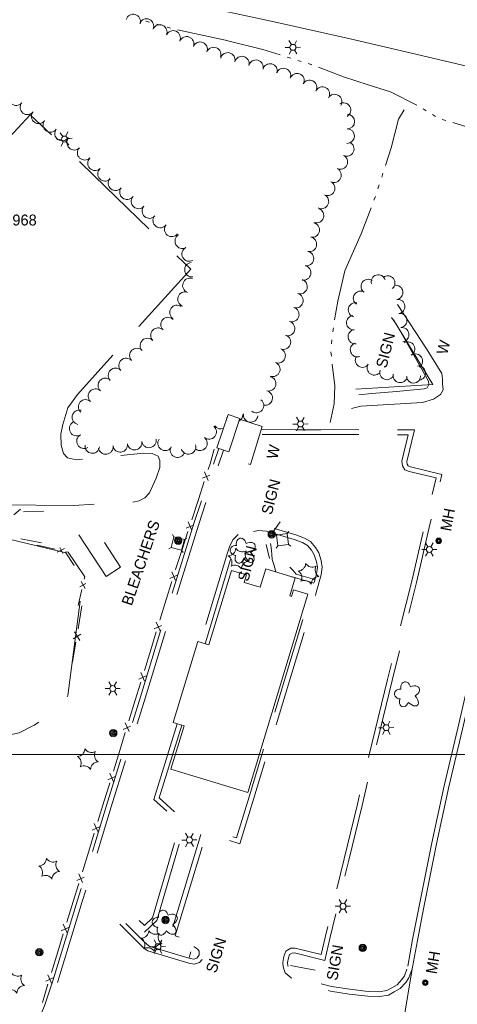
# Model space of a CAD drawing. Header units: feet. Extents: x 187981 to 190000, y 254469 to 257019.
# Tile 5 of 12: x 189061 to 189298, y 255365 to 255897. Entities that reach past the tile are written whole.
import ezdxf
from ezdxf.enums import TextEntityAlignment as Align

# ---------------------------------------------------------------- set-up
doc = ezdxf.new("R2010")
doc.units = ezdxf.units.FT
doc.header["$MEASUREMENT"] = 0
for name, pattern in [('DGN Style 3', [73.093715, 52.209797, -20.883919]), ('DGN Style 4', [83.587884, 41.767837, -20.883919, 0.05221, -20.883919]), ('DGN Style 5', [36.546858, 15.662939, -20.883919]), ('DGN Style 6', [99.303033, 0.05221, -20.883919, 36.546858, -20.883919, 0.05221, -20.883919])]:
    doc.linetypes.add(name, pattern=pattern)
for name, color, linetype, lineweight in [('E_BMGRD', 73, 'Egr', 0), ('E_DRN_Grate', 151, 'Continuous', 0), ('E_DWY', 73, 'DGN Style 3', 0), ('E_LAND_Vegetation', 21, 'Continuous', 0), ('E_MAP_GridLines', 251, 'Continuous', 0), ('E_MAP_PassPoints', 40, 'Continuous', 0), ('E_MISCPROP', 40, 'Continuous', 0), ('E_MISCPROP_HvyLine', 54, 'Continuous', 13), ('E_MISCPROP_Railing', 40, 'Continuous', 0), ('E_PATH_Sidewalk', 73, 'DGN Style 5', 0), ('E_RDWY', 40, 'Continuous', 13), ('E_UTL_AboveGroundPipe', 40, 'DGN Style 4', 0), ('E_WTR', 251, 'DGN Style 6', 0)]:
    doc.layers.add(name, color=color, linetype=linetype, lineweight=lineweight)
doc.styles.add('Style-IGR_FONT_0', font='IGR_FONT_0.shx')
doc.linetypes.add('Egr', pattern='A,0.1,[13,dgnlstyle-ewdotudls.shx,S=0.0004,R=0,X=0,Y=0],0.1', length=0.2)

# ---------------------------------------------------------------- blocks, each defined once
blk = doc.blocks.new('WAL')
at = {"layer": 'E_MISCPROP_Railing', "color": 40, "linetype": 'Continuous', "lineweight": 0, "style": 'Style-IGR_FONT_0'}
blk.add_text('W', height=1.8, rotation=0.0002, dxfattribs=at).set_placement((-0.69, -0.03), align=Align.MIDDLE_LEFT)
blk = doc.blocks.new('MHO_6')
at = {"layer": 'E_DRN_Grate', "color": 20, "linetype": 'Continuous', "lineweight": 0}
for centre, radius in [((0, 0.01), 0.45), ((0.01, 0.01), 0.365), ((0, 0.01), 0.29), ((0, 0), 0.182)]:
    blk.add_circle(centre, radius, dxfattribs=at)
blk = doc.blocks.new('MHT_7')
at = {"layer": 'E_DRN_Grate', "color": 20, "linetype": 'Continuous', "lineweight": 0, "style": 'Style-IGR_FONT_0'}
blk.add_text('MH', height=1.8, rotation=0.0001, dxfattribs=at).set_placement((-1.68, -0.92))
blk = doc.blocks.new('MHO_10')
at = {"layer": 'E_DRN_Grate', "color": 20, "linetype": 'Continuous', "lineweight": 0}
for centre, radius in [((0, 0.01), 0.45), ((0.01, 0.01), 0.365), ((0, 0.01), 0.29), ((0, 0), 0.182)]:
    blk.add_circle(centre, radius, dxfattribs=at)
blk = doc.blocks.new('MHT_11')
at = {"layer": 'E_DRN_Grate', "color": 20, "linetype": 'Continuous', "lineweight": 0, "style": 'Style-IGR_FONT_0'}
blk.add_text('MH', height=1.8, rotation=359.9999, dxfattribs=at).set_placement((-1.68, -0.92))
blk = doc.blocks.new('PED')
at = {"layer": 'E_UTL_AboveGroundPipe', "color": 101, "linetype": 'Continuous', "lineweight": 13}
for p, q in [((-0.91, 0.85), (-1.23, 1.17)), ((0.89, 0.85), (1.21, 1.17)), ((-1.23, -1.27), (-0.91, -0.95)), ((1.21, -1.27), (0.89, -0.95))]:
    blk.add_line(p, q, dxfattribs=at)
at = {"layer": 'E_UTL_AboveGroundPipe', "color": 101, "linetype": 'Continuous', "lineweight": 13, "flags": 128}
blk.add_lwpolyline([(-0.91, -0.95), (0.89, -0.95), (0.89, 0.85), (-0.91, 0.85)], close=True, dxfattribs=at)
blk = doc.blocks.new('POLE_1')
at = {"layer": 'E_MISCPROP', "color": 20, "linetype": 'Continuous', "lineweight": 0}
for centre, radius in [((0, 0.01), 0.605), ((0, 0.01), 0.456), ((0, 0), 0.303), ((0, 0), 0.151)]:
    blk.add_circle(centre, radius, dxfattribs=at)
blk = doc.blocks.new('LTP_1')
at = {"layer": 'E_MISCPROP', "color": 20, "linetype": 'Continuous', "lineweight": 0}
for p, q in [((-0.49, 0.02), (-1.27, 0.04)), ((-0.24, 0.43), (-0.6, 1.12)), ((0.27, 0.43), (0.68, 1.1)), ((-0.26, -0.43), (-0.67, -1.08)), ((0.23, -0.44), (0.6, -1.09)), ((0.49, -0.01), (1.25, -0.03))]:
    blk.add_line(p, q, dxfattribs=at)
blk.add_circle((0, 0), 0.492, dxfattribs=at)
blk = doc.blocks.new('LTP')
at = {"layer": 'E_MISCPROP', "color": 20, "linetype": 'Continuous', "lineweight": 0}
for p, q in [((-0.49, 0.02), (-1.27, 0.04)), ((-0.24, 0.43), (-0.6, 1.12)), ((0.27, 0.43), (0.68, 1.1)), ((-0.26, -0.43), (-0.67, -1.08)), ((0.23, -0.44), (0.6, -1.09)), ((0.49, -0.01), (1.25, -0.03))]:
    blk.add_line(p, q, dxfattribs=at)
blk.add_circle((0, 0), 0.492, dxfattribs=at)
blk = doc.blocks.new('SIGN_3')
at = {"layer": 'E_MISCPROP', "color": 20, "linetype": 'Continuous', "lineweight": 0, "style": 'Style-IGR_FONT_0'}
blk.add_text('SIGN', height=1.8, rotation=359.9999, dxfattribs=at).set_placement((-2.6, 0.06), align=Align.MIDDLE_LEFT)
blk = doc.blocks.new('WAL_3')
at = {"layer": 'E_MISCPROP_Railing', "color": 40, "linetype": 'Continuous', "lineweight": 0, "style": 'Style-IGR_FONT_0'}
blk.add_text('W', height=1.8, rotation=359.9999, dxfattribs=at).set_placement((-0.69, -0.03), align=Align.MIDDLE_LEFT)
blk = doc.blocks.new('POLE_3')
at = {"layer": 'E_MISCPROP', "color": 20, "linetype": 'Continuous', "lineweight": 0}
for centre, radius in [((0, 0.01), 0.605), ((0, 0.01), 0.456), ((0, 0), 0.303), ((0, 0), 0.151)]:
    blk.add_circle(centre, radius, dxfattribs=at)
blk = doc.blocks.new('SIGN_7')
at = {"layer": 'E_MISCPROP', "color": 20, "linetype": 'Continuous', "lineweight": 0, "style": 'Style-IGR_FONT_0'}
blk.add_text('SIGN', height=1.8, rotation=0.0002, dxfattribs=at).set_placement((-2.6, 0.06), align=Align.MIDDLE_LEFT)
blk = doc.blocks.new('SIGN_10')
at = {"layer": 'E_MISCPROP', "color": 20, "linetype": 'Continuous', "lineweight": 0, "style": 'Style-IGR_FONT_0'}
blk.add_text('SIGN', height=1.8, rotation=0.0001, dxfattribs=at).set_placement((-2.6, 0.06), align=Align.MIDDLE_LEFT)
blk = doc.blocks.new('TREE')
at = {"layer": 'E_LAND_Vegetation', "color": 93, "linetype": 'Continuous', "lineweight": 0}
for centre, major_axis, ratio in [((-0.29, 1.02), (0.272, -0.996), 0.782863), ((-1.09, -0.01), (0.987, -0.025), 0.832022), ((0.9, 0.51), (-1.05, -0.59), 0.691916), ((-0.41, -1.09), (0.361, 0.971), 0.716896), ((0.8, -0.78), (-1, 0.92), 0.560249)]:
    blk.add_ellipse(centre, major_axis=major_axis, ratio=ratio, start_param=1.570796, end_param=4.712389, dxfattribs=at)
blk = doc.blocks.new('PINE')
at = {"layer": 'E_LAND_Vegetation', "color": 93, "linetype": 'Continuous', "lineweight": 0}
for centre, start, end in [((-1.81, 1.72), 275.2113, 0.9762), ((0.53, 2.49), 215.2113, 300.9762), ((-2.32, -0.69), 335.2113, 60.9762), ((2.37, 0.84), 155.2113, 240.9762), ((-0.49, -2.34), 35.2113, 120.9762), ((1.86, -1.57), 95.2113, 180.9762)]:
    blk.add_arc(centre, 1.29, start, end, dxfattribs=at)
blk = doc.blocks.new('BLEACH')
at = {"layer": 'E_BMGRD', "color": 51, "linetype": 'Continuous', "lineweight": 0, "style": 'Style-IGR_FONT_0'}
blk.add_text('BLEACHERS', height=1.8, rotation=359.9998, dxfattribs=at).set_placement((7.75, -0.8), align=Align.CENTER)

msp = doc.modelspace()

# ---------------------------------------------------------------- linework, layer by layer
at = {"layer": 'E_DWY', "color": 51, "linetype": 'DGN Style 3', "lineweight": 0, "flags": 128}
for points in [[(189083.61, 255673.07), (189084.69, 255678.2), (189087.44, 255687.22), (189092.54, 255694.51), (189153.71, 255762.16), (189101.67, 255812.59), (189066.95, 255845.67), (189053.67, 255831.23), (189052.35, 255830.99), (189049.87, 255831.56), (189017.61, 255860.65), (189016.52, 255862.35), (189016.18, 255864.84), (189015.15, 255874.21), (189011.37, 255876.2), (189008.11, 255872.51), (189008.36, 255861.8), (189007.86, 255859.31), (189006.72, 255856.69), (188976.05, 255823.48), (188945.32, 255790.67), (188929.9, 255774.41), (188928.08, 255773.01), (188926.49, 255772.78), (188925.31, 255772.8), (188923.55, 255773.54), (188909.37, 255785.39), (188860.15, 255732.86), (188865.15, 255709.82), (188864.03, 255707.61), (188863.32, 255704.39), (188860.07, 255686.54), (188854.79, 255670.89), (188852.18, 255665.46), (188847.81, 255661.34), (188842.52, 255658.87), (188837.77, 255658.1), (188819.51, 255657.46), (188808.87, 255658.86), (188800.27, 255660.76), (188793.76, 255662.26), (188782.67, 255665.15), (188771.49, 255666.56), (188762.2, 255667), (188742.7, 255667), (188723.21, 255665.41), (188708.65, 255665.29), (188697.17, 255665.21), (188689.8, 255666.89), (188684.13, 255669.11), (188680.01, 255671.76), (188674.88, 255676.6), (188670.1, 255682.46), (188665.48, 255689.53), (188678.21, 255696.01), (188640.65, 255781.06), (188615.57, 255838.65), (188594.71, 255884.28), (188580.05, 255918.27), (188565.87, 255911.91), (188559.81, 255920.35), (188550.83, 255928.82), (188541.99, 255934.07), (188533.42, 255935.8), (188525.24, 255936.12), (188519.4, 255935.55), (188514.05, 255934.24), (188497.64, 255928.19), (188490.87, 255942), (188478.05, 255936.46)], [(188778.51, 255604.83), (188776.82, 255608.62), (188776.44, 255611.75), (188775.97, 255616.58), (188777.24, 255620.85), (188779.39, 255624.17), (188782.42, 255626.83), (188786.53, 255628.58), (188793.03, 255630.52), (188802.79, 255631.84), (188831.93, 255633.06), (188883, 255633.77), (188946.87, 255634.52), (189002.12, 255634.98), (189047.87, 255634.85), (189090.65, 255634.57), (189115.08, 255635.85), (189122.26, 255636.34), (189125.81, 255637.03), (189128.94, 255638.71), (189131.56, 255641.32), (189135.09, 255649.3), (189137.02, 255655.11), (189137.03, 255658.72), (189136.11, 255661.17), (189132.89, 255662.62), (189128.19, 255662.78), (189092.1, 255659.21), (189087.12, 255660.17), (189084.95, 255662.66), (189083.78, 255667.17), (189083.61, 255673.07)], [(189192.25, 255672.89), (189210.27, 255672.79), (189223.99, 255672.82), (189231.08, 255672.85), (189253.04, 255672.73), (189271.22, 255672.76), (189267.8, 255658.5), (189268.07, 255656.01), (189269.42, 255653.75), (189271.67, 255652.85), (189286.23, 255649.36), (189279.89, 255623.18), (189273.13, 255593.58), (189266.76, 255568.19), (189260.03, 255540.54), (189251.67, 255506.46), (189243.74, 255473.08), (189236.57, 255443.5), (189230.61, 255418.91), (189226.31, 255401.06), (189224.13, 255391.89), (189210.12, 255395.33), (189207.81, 255395.26), (189205.01, 255393.73), (189204, 255390.83), (189203.41, 255387.54), (189203.69, 255385.25), (189204.76, 255382), (189207.93, 255379.26), (189213.02, 255376.76), (189218.7, 255374.79), (189229.13, 255372.09), (189239.36, 255370.46), (189249.4, 255369.31), (189255.75, 255369.11), (189260.55, 255369.95), (189263.66, 255371.62), (189266.86, 255373.49), (189269.86, 255376.81), (189271.48, 255379.2), (189273.42, 255384.66)], [(189192.26, 255675.52), (189210.28, 255675.42), (189223.98, 255675.44), (189231.09, 255675.47), (189253.05, 255675.36), (189274.55, 255675.39), (189270.46, 255658.33), (189270.62, 255656.86), (189271.22, 255655.86), (189272.46, 255655.36), (189289.4, 255651.3), (189282.45, 255622.58), (189275.68, 255592.97), (189269.31, 255567.56), (189262.58, 255539.92), (189254.23, 255505.85), (189246.29, 255472.47), (189239.12, 255442.88), (189233.16, 255418.29), (189228.87, 255400.45), (189226.08, 255388.72), (189209.84, 255392.69), (189208.51, 255392.65), (189207.16, 255391.91), (189206.55, 255390.15), (189206.06, 255387.47), (189206.26, 255385.83), (189207.03, 255383.51), (189209.39, 255381.46), (189214.03, 255379.18), (189219.46, 255377.31), (189229.67, 255374.66), (189239.72, 255373.06), (189249.59, 255371.93), (189255.56, 255371.75), (189259.68, 255372.46), (189262.38, 255373.91), (189265.18, 255375.55), (189267.79, 255378.44), (189269.12, 255380.4), (189270.95, 255385.54)], [(189079.21, 255377.6), (189092.68, 255421.26), (189108.32, 255472.46), (189126, 255529.27), (189140.17, 255575.79), (189155.56, 255625.22), (189168.9, 255665.26)], [(189081.71, 255376.83), (189095.19, 255420.49), (189110.82, 255471.69), (189128.51, 255528.5), (189142.68, 255575.02), (189158.05, 255624.41), (189171.38, 255664.43)], [(189014.84, 255626.31), (189004.54, 255619.41), (188992.75, 255607.17), (188985.28, 255594.64), (188981.62, 255584.37), (188979.91, 255573.45), (188979.97, 255561.91), (188981.5, 255551.18), (188984.98, 255542.5), (188989.51, 255534.11), (188996.4, 255526.16), (189005.44, 255519.82), (189014.02, 255515.75), (189025.06, 255512.36), (189038.44, 255509.87), (189046.68, 255509.4), (189053.58, 255510.08), (189061.12, 255511.64), (189069.17, 255515.81), (189076.37, 255520.41), (189081.94, 255524.32), (189084.83, 255527.06), (189086.42, 255529.68), (189087.36, 255531.81), (189095.71, 255594.9), (189086.21, 255608.88)], [(189086.21, 255608.88), (189014.84, 255626.31)], [(189146.35, 255516.51), (189133.77, 255475.62), (189148.15, 255462.75), (189133.18, 255411.72), (189128.76, 255407.5), (189120.63, 255415.32), (189118.64, 255416.02), (189115.88, 255415.71), (189114.06, 255413.7), (189113.82, 255411.51), (189114.34, 255409.46), (189115.32, 255408.36), (189125.99, 255397.6), (189128.54, 255395.17), (189130.6, 255393.86), (189152.75, 255387.19), (189155.53, 255386.73), (189158.39, 255387.52), (189159.95, 255389.24), (189160.77, 255390.96), (189161.03, 255392.88), (189160.68, 255394.76), (189159.48, 255396.35), (189158.27, 255397.56), (189156.55, 255398.4), (189145.36, 255401.99), (189152.89, 255426.76), (189162.2, 255457.32), (189180.18, 255451.63), (189187.77, 255476.37), (189221.55, 255587.49), (189224.2, 255596.94), (189224.79, 255601.17), (189224.15, 255604.73), (189222.85, 255608.92), (189221.11, 255611.84), (189218.46, 255614.95), (189215.22, 255616.83), (189210.5, 255618.67), (189195.16, 255623.23), (189190.26, 255623.58), (189184.86, 255622.55), (189180.4, 255619.82), (189176.67, 255616.18), (189174.94, 255612.73), (189173.63, 255608.98), (189159.05, 255560.5)], [(189148.86, 255515.75), (189136.77, 255476.45), (189151.14, 255463.6), (189135.5, 255410.31), (189128.75, 255403.87), (189119.22, 255413.03), (189118.34, 255413.34), (189117.16, 255413.21), (189116.58, 255412.57), (189116.48, 255411.69), (189116.73, 255410.72), (189117.23, 255410.16), (189127.82, 255399.47), (189130.16, 255397.25), (189131.7, 255396.26), (189153.35, 255389.76), (189155.39, 255389.42), (189156.95, 255389.85), (189157.75, 255390.72), (189158.22, 255391.72), (189158.37, 255392.81), (189158.21, 255393.67), (189157.49, 255394.62), (189156.72, 255395.39), (189155.57, 255395.96), (189142.1, 255400.28), (189150.38, 255427.53), (189160.46, 255460.63), (189178.45, 255454.93), (189185.26, 255477.14), (189219.03, 255588.23), (189221.63, 255597.48), (189222.13, 255601.11), (189221.59, 255604.11), (189220.43, 255607.85), (189218.97, 255610.31), (189216.76, 255612.9), (189214.07, 255614.46), (189209.65, 255616.19), (189194.69, 255620.63), (189190.42, 255620.94), (189185.82, 255620.06), (189182.02, 255617.73), (189178.81, 255614.61), (189177.36, 255611.71), (189176.13, 255608.17), (189161.56, 255559.74)], [(189079.3, 255377.57), (189074.71, 255364.12), (189054.37, 255316.71), (189038.12, 255277.02), (189020.14, 255234.97), (189013.7, 255217.84), (189012.55, 255211.99), (189012.98, 255205.1), (189013.99, 255196.77), (189015.05, 255187.61), (189014.4, 255181.38), (189012.27, 255169.93), (189003.42, 255147.56), (188991.43, 255111.89), (188988.55, 255106.89), (188979.23, 255100.9), (188969.8, 255098.39), (188961.24, 255097.87), (188950.19, 255098.92), (188939.21, 255101.12), (188921.57, 255107.92), (188907.3, 255114.19), (188902.79, 255119), (188900.6, 255123.2), (188900.66, 255126.14), (188904.34, 255135.27), (188858.62, 255156.1), (188819.31, 255173.15), (188787.39, 255186.28), (188753.37, 255197.66), (188726.55, 255203.76), (188702.62, 255208.37), (188685.45, 255209.29), (188665.82, 255209.07), (188666.58, 255192.1), (188649.33, 255192.58), (188631.14, 255191.91), (188614.44, 255191.96), (188609.77, 255192.75), (188606.44, 255194.7), (188603.37, 255198.18), (188598.43, 255208.21), (188571.5, 255195.8)]]:
    msp.add_lwpolyline(points, dxfattribs=at)
msp.add_lwpolyline([(189093.27, 255618.66), (189108.02, 255596.07), (189115.8, 255601.15), (189101.05, 255623.74)], close=True, dxfattribs=at)
at = {"layer": 'E_LAND_Vegetation', "color": 93, "linetype": 'Continuous', "lineweight": 0}
for centre, radius, start, end in [((189122.63, 255895.99), 3.94, 342.8555, 162.8402), ((189129.83, 255893.54), 3.94, 335.9831, 155.9677), ((189137.02, 255890.34), 3.94, 335.9831, 155.9677), ((189144.21, 255887.13), 3.94, 335.9831, 155.9677), ((189151.51, 255883.96), 3.94, 338.3633, 158.348), ((189158.82, 255881.05), 3.94, 338.3633, 158.348), ((189166.14, 255878.15), 3.94, 338.3633, 158.348), ((189173.73, 255875.26), 3.94, 345.3684, 165.3531), ((189181.34, 255873.27), 3.94, 345.3684, 165.3531), ((189188.96, 255871.28), 3.94, 345.3684, 165.3531), ((189196.58, 255869.29), 3.94, 345.3684, 165.3531), ((189203.8, 255866.82), 3.94, 338.9439, 158.9286), ((189211.14, 255863.99), 3.94, 338.9439, 158.9286), ((189217.88, 255860.44), 3.94, 331.9571, 151.9418), ((189224.83, 255856.74), 3.94, 331.9571, 151.9418), ((189059.46, 255854.59), 3.94, 140.9138, 320.8985), ((189231.47, 255852.73), 3.94, 328.838, 148.8227), ((189065.57, 255849.63), 3.94, 140.9138, 320.8985), ((189236.21, 255848.15), 3.94, 299.8577, 119.8424), ((189071.62, 255844.76), 3.94, 143.8258, 323.8105), ((189238.31, 255841.99), 3.94, 269.0419, 89.0266), ((189077.97, 255840.11), 3.94, 143.8258, 323.8105), ((189084.33, 255835.47), 3.94, 143.8258, 323.8105), ((189238.18, 255834.12), 3.94, 269.0419, 89.0266), ((189090.79, 255830.52), 3.94, 136.2895, 316.2742), ((189096.47, 255825.08), 3.94, 136.2895, 316.2742), ((189237.98, 255827.18), 3.94, 244.0928, 64.0775), ((189102.05, 255819.4), 3.94, 133.7162, 313.7009), ((189234.54, 255820.1), 3.94, 244.0928, 64.0775), ((189107.49, 255813.71), 3.94, 133.7162, 313.7009), ((189231.1, 255813), 3.94, 244.4233, 64.408), ((189113.12, 255808.66), 3.94, 141.759, 321.7437), ((189119.31, 255803.79), 3.94, 141.759, 321.7437), ((189227.7, 255805.9), 3.94, 244.4233, 64.408), ((189125.55, 255798.8), 3.94, 138.4451, 318.4298), ((189224.3, 255798.8), 3.94, 244.4233, 64.408), ((189131.44, 255793.58), 3.94, 138.4451, 318.4298), ((189221.65, 255791.13), 3.94, 251.1697, 71.1544), ((189137.28, 255788.51), 3.94, 142.2028, 322.1875), ((189143.5, 255783.69), 3.94, 142.2028, 322.1875), ((189219.35, 255783.34), 3.94, 258.6432, 78.6279), ((189149.19, 255777.3), 3.94, 118.481, 298.4656), ((189217.8, 255775.62), 3.94, 258.6432, 78.6279), ((189152.94, 255770.38), 3.94, 118.481, 298.4656), ((189216.25, 255767.91), 3.94, 258.6432, 78.6279), ((189154.39, 255761.91), 3.94, 96.4616, 276.4462), ((189214.69, 255760.19), 3.94, 258.6432, 78.6279), ((189255.04, 255755.34), 3.85, 16.3917, 196.3763), ((189260.2, 255754.74), 3.85, 308.5274, 128.512), ((189153.32, 255753.37), 3.94, 70.019, 250.0036), ((189212.76, 255752.76), 3.94, 253.4609, 73.4456), ((189249.59, 255752.9), 3.85, 56.6727, 236.6574), ((189264.46, 255749.63), 3.85, 278.5405, 98.5252), ((189150.63, 255745.97), 3.94, 70.019, 250.0036), ((189210.52, 255745.21), 3.94, 253.4609, 73.4456), ((189245.36, 255746.47), 3.85, 56.6727, 236.6574), ((189146.32, 255738.78), 3.94, 53.8552, 233.8399), ((189208.28, 255737.67), 3.94, 253.4609, 73.4456), ((189242.65, 255740.2), 3.85, 77.4877, 257.4724), ((189265.6, 255742.03), 3.85, 278.5405, 98.5252), ((189141.49, 255732.23), 3.94, 46.3142, 226.2988), ((189241.7, 255733.27), 3.85, 95.2858, 275.2705), ((189266.67, 255734.46), 3.85, 277.0756, 97.0602), ((189206.04, 255730.12), 3.94, 253.4609, 73.4456), ((189136.05, 255726.53), 3.94, 46.3142, 226.2988), ((189203.77, 255722.76), 3.94, 248.8014, 68.7861), ((189242.55, 255725.7), 3.85, 97.5715, 277.5562), ((189267.76, 255726.79), 3.85, 278.7191, 98.7038), ((189130.38, 255720.93), 3.94, 43.4113, 223.396), ((189243.75, 255718.59), 3.85, 110.3343, 290.319), ((189270.93, 255719.11), 3.85, 299.7609, 119.7456), ((189124.66, 255715.52), 3.94, 43.4113, 223.396), ((189200.92, 255715.42), 3.94, 248.8014, 68.7861), ((189246.42, 255712.99), 3.85, 146.9013, 326.886), ((189275.13, 255712.54), 3.85, 302.8283, 122.8129), ((189118.84, 255710.17), 3.94, 42.5378, 222.5225), ((189198.07, 255708.08), 3.94, 248.8014, 68.7861), ((189252.86, 255708.79), 3.85, 146.9013, 326.886), ((189276.7, 255706.04), 3.85, 277.0887, 97.0733), ((189113.12, 255704.81), 3.94, 43.3223, 223.307), ((189259.65, 255706.33), 3.85, 160.1917, 340.1763), ((189266.87, 255704.75), 3.85, 168.409, 348.3937), ((189274.04, 255704.42), 3.85, 182.3214, 2.3061), ((189107.64, 255699.38), 3.94, 47.637, 227.6217), ((189195.82, 255700.27), 3.94, 256.438, 76.4227), ((189102.34, 255693.57), 3.94, 47.637, 227.6217), ((189193.97, 255692.62), 3.94, 256.438, 76.4227), ((189097.01, 255687.76), 3.94, 47.3497, 227.3344), ((189189.23, 255688.5), 3.94, 231.6465, 51.6312), ((189093.61, 255682.15), 3.94, 77.1235, 257.1082), ((189177.86, 255683.49), 3.94, 298.7597, 3.1009), ((189186.12, 255683.46), 3.94, 171.6206, 351.6053), ((189092.15, 255676.06), 3.94, 120.3804, 300.3651), ((189169.93, 255679.79), 3.94, 30.673, 35.43), ((189096.13, 255669.26), 3.94, 120.3804, 300.3651), ((189163.69, 255674.22), 3.94, 231.1436, 51.1283), ((189169.93, 255679.79), 3.94, 215.4453, 292.4197), ((189100.57, 255666.62), 3.94, 174.0637, 354.0484), ((189115.66, 255667.29), 3.94, 188.5937, 8.5784), ((189123.44, 255668.47), 3.94, 188.5937, 8.5784), ((189131.21, 255669.67), 3.94, 188.8802, 8.8649), ((189139.92, 255668.12), 3.94, 145.3695, 325.3542), ((189152.49, 255666.14), 3.94, 196.5513, 16.536), ((189158.75, 255668.09), 3.94, 231.1436, 51.1283), ((189107.87, 255666.12), 3.94, 188.5937, 8.5784), ((189146.57, 255664.37), 3.94, 151.8819, 331.8666)]:
    msp.add_arc(centre, radius, start, end, dxfattribs=at)
at = {"layer": 'E_MAP_GridLines', "color": 161, "linetype": 'Continuous', "lineweight": 0}
msp.add_line((188000, 255500), (190000, 255500), dxfattribs=at)
at = {"layer": 'E_MISCPROP', "color": 20, "linetype": 'Continuous', "lineweight": 0}
for p, q in [((189284.43, 255699.88), (189263.24, 255734.83)), ((189242.86, 255697.29), (189284.43, 255699.88)), ((189197.75, 255619.56), (189202.1, 255625.58)), ((189196.19, 255605.82), (189194.5, 255613.41)), ((189152.98, 255390.29), (189153.78, 255393.4)), ((189207.69, 255385.88), (189220.95, 255383.38))]:
    msp.add_line(p, q, dxfattribs=at)
at = {"layer": 'E_MISCPROP_HvyLine', "color": 241, "linetype": 'Continuous', "lineweight": 13, "flags": 128}
for points in [[(189174.23, 255663.48), (189180.26, 255681.55), (189173.94, 255683.66), (189167.91, 255665.59)], [(189184.55, 255479.37), (189217, 255586.54), (189209.16, 255588.92), (189208.1, 255585.39), (189207.17, 255585.67), (189210.14, 255595.46), (189194.27, 255600.28), (189191.25, 255590.33), (189182.64, 255592.95), (189183.85, 255596.94), (189175.68, 255599.42), (189163.43, 255559.17), (189157.58, 255560.95), (189144.26, 255517.15), (189150.15, 255515.36), (189143.04, 255492.01)]]:
    msp.add_lwpolyline(points, close=True, dxfattribs=at)
at = {"layer": 'E_MISCPROP_Railing', "color": 40, "linetype": 'Continuous', "lineweight": 0}
for p, q in [((189160.05, 255649.26), (189164.01, 255650.97)), ((189163.14, 255648.06), (189161.17, 255652.7)), ((189058.25, 255629.43), (189061.78, 255632.55)), ((189154.29, 255621.02), (189152.33, 255625.65)), ((189151.2, 255622.21), (189155.17, 255623.92)), ((189085.52, 255611.21), (189081.7, 255609.19)), ((189084.73, 255608.48), (189082.98, 255611.75)), ((189145.56, 255593.97), (189143.52, 255598.57)), ((189096.65, 255589.71), (189094.6, 255593.51)), ((189142.45, 255595.11), (189146.39, 255596.88)), ((189093.91, 255590.48), (189097.17, 255592.26)), ((189137.17, 255566.78), (189135.13, 255571.38)), ((189093.84, 255561.63), (189090.97, 255566.3)), ((189134.06, 255567.91), (189137.99, 255569.69)), ((189090.32, 255562.41), (189094.31, 255564.9)), ((189125.67, 255540.73), (189129.61, 255542.5)), ((189128.77, 255539.58), (189126.74, 255544.19)), ((189117.31, 255513.52), (189121.24, 255515.3)), ((189120.42, 255512.39), (189118.37, 255516.99)), ((189108.95, 255486.32), (189112.88, 255488.1)), ((189112.06, 255485.19), (189110.01, 255489.78)), ((189100.56, 255459.13), (189104.5, 255460.91)), ((189103.67, 255457.99), (189101.63, 255462.59)), ((189092.17, 255431.94), (189096.11, 255433.71)), ((189095.28, 255430.8), (189093.24, 255435.4)), ((189083.83, 255404.73), (189087.76, 255406.51)), ((189086.94, 255403.6), (189084.89, 255408.19)), ((189078.64, 255376.38), (189076.58, 255380.97)), ((189075.53, 255377.51), (189079.46, 255379.3))]:
    msp.add_line(p, q, dxfattribs=at)
at = {"layer": 'E_MISCPROP_Railing', "color": 40, "linetype": 'Continuous', "lineweight": 13, "flags": 128}
for points in [[(189240.58, 255686.94), (189245.64, 255688.08), (189278.83, 255690.23), (189284.78, 255691.87), (189288.7, 255694.43), (189290.06, 255697.08), (189289.75, 255700.29), (189289.78, 255702.98), (189289.4, 255705.9), (189281.4, 255718.65), (189265.35, 255743.16)], [(189262.18, 255736.03), (189264.94, 255732.31), (189282.18, 255701.62), (189282.35, 255699.92), (189281.33, 255698.1), (189279.75, 255697.48), (189264.94, 255696.1), (189251.62, 255694.96), (189244.45, 255694.23)], [(189184.69, 255656.92), (189186.08, 255656.73), (189192.29, 255677.22), (189180.12, 255681.12)]]:
    msp.add_lwpolyline(points, dxfattribs=at)
at = {"layer": 'E_MISCPROP_Railing', "color": 40, "linetype": 'Continuous', "lineweight": 0, "flags": 128}
for points in [[(189163.17, 255653.88), (189164.2, 255657.02), (189166.33, 255665)], [(189157.92, 255637.82), (189161.08, 255647.49)], [(189154.33, 255626.83), (189157.92, 255637.82)], [(189063.42, 255631.13), (189074.22, 255631.2)], [(189149.08, 255610.77), (189152.24, 255620.44)], [(189073.14, 255614.25), (189062.04, 255616.51)], [(189080.55, 255610.81), (189070.88, 255613.08)], [(189091.64, 255603.08), (189087.48, 255609.19), (189086.17, 255609.5)], [(189145.5, 255599.78), (189145.72, 255600.5), (189149.08, 255610.77)], [(189096.22, 255594.69), (189096.5, 255595.95), (189091.64, 255603.08)], [(189140.51, 255583.64), (189143.51, 255593.36)], [(189093.01, 255580.53), (189094.94, 255589.05)], [(189137.11, 255572.59), (189140.51, 255583.64)], [(189092.92, 255567.9), (189094.98, 255580.32)], [(189132.12, 255556.45), (189135.12, 255566.17)], [(189089.92, 255549.75), (189091.73, 255560.67)], [(189128.71, 255545.4), (189132.12, 255556.45)], [(189123.75, 255529.25), (189126.74, 255538.97)], [(189120.35, 255518.2), (189123.75, 255529.25)], [(189115.39, 255502.05), (189118.38, 255511.77)], [(189111.99, 255491), (189115.39, 255502.05)], [(189107.02, 255474.85), (189109.66, 255483.41), (189110.01, 255484.57)], [(189103.61, 255463.81), (189107.02, 255474.85)], [(189098.63, 255447.66), (189101.63, 255457.38)], [(189095.22, 255436.61), (189098.63, 255447.66)], [(189090.24, 255420.47), (189093.24, 255430.19)], [(189086.86, 255409.41), (189089.55, 255418.24), (189090.24, 255420.47)], [(189081.93, 255393.25), (189084.9, 255402.98)], [(189078.56, 255382.19), (189081.93, 255393.25)], [(189073.63, 255366.03), (189076.6, 255375.76)]]:
    msp.add_lwpolyline(points, dxfattribs=at)
at = {"layer": 'E_PATH_Sidewalk', "color": 51, "linetype": 'DGN Style 5', "lineweight": 0, "flags": 128}
for points in [[(189199.68, 255598.64), (189198.53, 255602.67), (189197.8, 255605.23), (189197.52, 255608.03), (189197.3, 255610.18), (189196.96, 255613.11), (189196.57, 255615.19), (189195.56, 255616.61), (189195.32, 255617.64), (189195.93, 255620.26)], [(189220.81, 255594.55), (189210.72, 255597.31), (189208.88, 255599.58), (189206.49, 255601.97), (189205, 255602.9), (189202.67, 255604.05), (189201.49, 255604.87), (189200.8, 255606.13), (189200.43, 255608.64), (189200.75, 255610.76), (189202.92, 255618.18)], [(189220.26, 255592.6), (189207.9, 255596.15)]]:
    msp.add_lwpolyline(points, dxfattribs=at)
at = {"layer": 'E_RDWY', "color": 21, "linetype": 'Continuous', "lineweight": 13, "flags": 128}
for points in [[(189316.43, 255868.72), (189278.36, 255877.71), (189239.76, 255886.7), (189198.88, 255895.77), (189151.78, 255905.84)], [(189277.06, 255417.97), (189283.88, 255452.18), (189290.64, 255483.01), (189297.94, 255514.22), (189306.43, 255550.92), (189314.44, 255584.53), (189323.33, 255622.53), (189332.43, 255661.17), (189342.48, 255703.24), (189353.28, 255745.86), (189361.21, 255775.64), (189364.48, 255788.18), (189365.69, 255797.15), (189365.66, 255807.37), (189364.07, 255816.56), (189360.65, 255826.41), (189356.88, 255834.44), (189352.33, 255841.51), (189345.8, 255848.97), (189336.89, 255856.45), (189326.88, 255862.29), (189315.56, 255866.25), (189316.43, 255868.72)], [(189279.63, 255417.46), (189286.45, 255451.64), (189293.19, 255482.43), (189300.5, 255513.63), (189308.99, 255550.32), (189317, 255583.92), (189325.88, 255621.93), (189334.98, 255660.57), (189345.02, 255702.61), (189355.82, 255745.2), (189363.75, 255774.97), (189367.06, 255787.67), (189368.31, 255796.98), (189368.29, 255807.6), (189366.62, 255817.22), (189363.09, 255827.4), (189359.19, 255835.71), (189354.43, 255843.09), (189347.64, 255850.85), (189338.4, 255858.61), (189327.99, 255864.69), (189316.43, 255868.72)], [(189277.06, 255417.97), (189273.56, 255399.91), (189270.95, 255385.54)], [(189279.63, 255417.47), (189276.14, 255399.43), (189273.53, 255385.07)], [(189228.19, 254868.83), (189228.39, 254868.98), (189232.01, 254873.05), (189234.03, 254876.74), (189235.31, 254879.93), (189236.42, 254884.02), (189236.64, 254891.61), (189236.46, 254918.68), (189236.21, 254941.21), (189235.85, 254966.76), (189235.93, 254990.54), (189236.54, 255013.06), (189236.77, 255030.67), (189237.7, 255060.12), (189239.42, 255090.94), (189241.19, 255122.25), (189243.15, 255150.74), (189245.76, 255181.73), (189248.62, 255211.62), (189251.94, 255241.3), (189255.5, 255269.15), (189262.23, 255317.06), (189273.53, 255385.07)]]:
    msp.add_lwpolyline(points, dxfattribs=at)
at = {"layer": 'E_WTR', "color": 161, "linetype": 'Continuous', "lineweight": 0, "flags": 128}
for points in [[(189129.57, 255896.11), (189131.47, 255895.57)], [(189135.26, 255894.51), (189137.15, 255893.99)], [(189140.95, 255892.93), (189142.84, 255892.39)], [(189146.67, 255891.46), (189172.5, 255885.85), (189174.55, 255885.34)], [(189174.55, 255885.34), (189192.69, 255880.88), (189202.11, 255877.95)], [(189205.88, 255876.77), (189207.75, 255876.19)], [(189211.51, 255875.02), (189213.39, 255874.44)], [(189217.15, 255873.27), (189218.82, 255872.75), (189219.03, 255872.67)], [(189222.7, 255871.26), (189236.27, 255866.04), (189249.64, 255861.86)], [(189249.64, 255861.86), (189261.65, 255858.1), (189275.84, 255850.78)], [(189258.91, 255818.25), (189262.01, 255827.82), (189266.02, 255843.21), (189269.08, 255848.28)], [(189279.22, 255848.77), (189280.91, 255847.76)], [(189284.3, 255845.74), (189285.99, 255844.73)], [(189289.54, 255843.09), (189291.42, 255842.54)], [(189295.2, 255841.42), (189305.79, 255838.29), (189320.89, 255829.46)], [(189256.87, 255811.97), (189257.55, 255814.06)], [(189254.84, 255805.68), (189255.52, 255807.78)], [(189252.69, 255799.44), (189253.47, 255801.5)], [(189238.97, 255765.82), (189245.76, 255781.27), (189251.12, 255795.33)], [(189231.45, 255734.9), (189233.09, 255744.99), (189237, 255761.35), (189238.97, 255765.82)], [(189230.5, 255728.36), (189230.77, 255730.54)], [(189229.71, 255721.81), (189229.97, 255723.99)], [(189229.67, 255715.25), (189229.42, 255717.44)], [(189229.05, 255679.28), (189231.25, 255689.41), (189231.49, 255699.18), (189230.16, 255710.87)]]:
    msp.add_lwpolyline(points, dxfattribs=at)

# ---------------------------------------------------------------- block references
at = {"layer": 'E_BMGRD', "color": 51, "linetype": 'Continuous', "lineweight": 0, "xscale": 3.280820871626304, "yscale": 3.280820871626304, "zscale": 3.280820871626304, "rotation": 71.26357586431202}
msp.add_blockref('BLEACH', (189118.87, 255579.35), dxfattribs=at)
at = {"layer": 'E_DRN_Grate', "color": 20, "linetype": 'Continuous', "lineweight": 0}
for name, p, xscale, yscale, zscale, rotation in [('MHT_11', (189292.3, 255626.24), 3.280838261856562, 3.280838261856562, 3.280838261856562, 79.41659264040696), ('MHO_10', (189287.65, 255615.39), 3.280838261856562, 3.280838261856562, 3.280838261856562, 79.41659264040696), ('MHT_7', (189284.39, 255386.99), 3.280835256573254, 3.280835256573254, 3.280835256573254, 80.65133016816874), ('MHO_6', (189280.42, 255376.62), 3.280835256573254, 3.280835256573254, 3.280835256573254, 80.65133016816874)]:
    msp.add_blockref(name, p, dxfattribs=dict(at, xscale=xscale, yscale=yscale, zscale=zscale, rotation=rotation))
at = {"layer": 'E_LAND_Vegetation', "color": 93, "linetype": 'Continuous', "lineweight": 0, "xscale": 3.280831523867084, "yscale": 3.280831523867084, "zscale": 3.280831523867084, "rotation": 357.1004362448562}
for name, p in [('TREE', (189181.82, 255610.06)), ('PINE', (189179.52, 255605.58)), ('PINE', (189217.23, 255597.37)), ('TREE', (189270.6, 255532.49)), ('PINE', (189098.05, 255497.22)), ('PINE', (189077.22, 255437.99)), ('TREE', (189139.74, 255409.1)), ('PINE', (189132.49, 255398.93)), ('PINE', (189058.27, 255376.32))]:
    msp.add_blockref(name, p, dxfattribs=at)
at = {"layer": 'E_MISCPROP', "color": 20, "linetype": 'Continuous', "lineweight": 0}
for name, p, xscale, yscale, zscale, rotation in [('LTP_1', (189208.92, 255882.06), 3.280833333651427, 3.280833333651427, 3.280833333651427, 62.14048693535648), ('LTP', (189085.56, 255832.51), 3.280828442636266, 3.280828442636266, 3.280828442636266, 7.060944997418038), ('SIGN_3', (189258.83, 255717.28), 3.280831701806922, 3.280831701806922, 3.280831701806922, 75.6687500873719), ('LTP_1', (189213, 255678.53), 3.280833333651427, 3.280833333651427, 3.280833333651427, 62.14048693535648), ('SIGN_3', (189196.93, 255638.07), 3.280831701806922, 3.280831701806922, 3.280831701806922, 75.6687500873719), ('POLE_3', (189197.5, 255618.89), 3.280831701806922, 3.280831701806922, 3.280831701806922, 75.6687500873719), ('POLE_1', (189147.03, 255615.48), 3.280833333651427, 3.280833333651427, 3.280833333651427, 62.14048693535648), ('LTP_1', (189282.62, 255610.73), 3.280833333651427, 3.280833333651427, 3.280833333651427, 62.14048693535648), ('SIGN_3', (189184.25, 255602.03), 3.280831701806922, 3.280831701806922, 3.280831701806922, 75.6687500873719), ('LTP_1', (189111.64, 255535.58), 3.280833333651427, 3.280833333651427, 3.280833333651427, 62.14048693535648), ('LTP_1', (189259.31, 255514.44), 3.280833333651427, 3.280833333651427, 3.280833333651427, 62.14048693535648), ('POLE_1', (189111.95, 255511.51), 3.280833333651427, 3.280833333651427, 3.280833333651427, 62.14048693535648), ('LTP_1', (189153.04, 255453.76), 3.280833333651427, 3.280833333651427, 3.280833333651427, 62.14048693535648), ('LTP_1', (189235.97, 255417.95), 3.280833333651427, 3.280833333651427, 3.280833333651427, 62.14048693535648), ('POLE_1', (189140.18, 255410.48), 3.280833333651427, 3.280833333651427, 3.280833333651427, 62.14048693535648), ('LTP_1', (189136.06, 255396.09), 3.280833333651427, 3.280833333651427, 3.280833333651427, 62.14048693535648), ('POLE_1', (189072.01, 255393.07), 3.280833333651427, 3.280833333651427, 3.280833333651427, 62.14048693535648), ('SIGN_10', (189167.3, 255390.39), 3.280827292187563, 3.280827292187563, 3.280827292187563, 73.06281618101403), ('SIGN_7', (189231.57, 255386.41), 3.280826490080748, 3.280826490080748, 3.280826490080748, 80.13283798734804), ('POLE_1', (189246.63, 255395.46), 3.280833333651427, 3.280833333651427, 3.280833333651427, 62.14048693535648)]:
    msp.add_blockref(name, p, dxfattribs=dict(at, xscale=xscale, yscale=yscale, zscale=zscale, rotation=rotation))
at = {"layer": 'E_MISCPROP_Railing', "color": 40, "linetype": 'Continuous', "lineweight": 0}
for name, p, xscale, yscale, zscale, rotation in [('WAL_3', (189289.74, 255718.57), 3.280831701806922, 3.280831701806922, 3.280831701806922, 75.6687500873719), ('WAL', (189197.92, 255662.03), 3.280827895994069, 3.280827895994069, 3.280827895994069, 77.72229053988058)]:
    msp.add_blockref(name, p, dxfattribs=dict(at, xscale=xscale, yscale=yscale, zscale=zscale, rotation=rotation))
at = {"layer": 'E_UTL_AboveGroundPipe', "color": 101, "linetype": 'Continuous', "lineweight": 13}
for p, xscale, yscale, zscale, rotation in [((189203.29, 255616.15), 3.280828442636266, 3.280828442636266, 3.280828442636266, 7.060944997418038), ((189146.55, 255614), 3.280831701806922, 3.280831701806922, 3.280831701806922, 75.6687500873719)]:
    msp.add_blockref('PED', p, dxfattribs=dict(at, xscale=xscale, yscale=yscale, zscale=zscale, rotation=rotation))

# ---------------------------------------------------------------- texts
at = {"layer": 'E_MAP_PassPoints', "color": 40, "linetype": 'Continuous', "lineweight": 0, "style": 'Style-IGR_FONT_0'}
msp.add_text('1605.968', height=5.905, dxfattribs=at).set_placement((189037.65, 255785.8))

doc.saveas('drawing.dxf')
